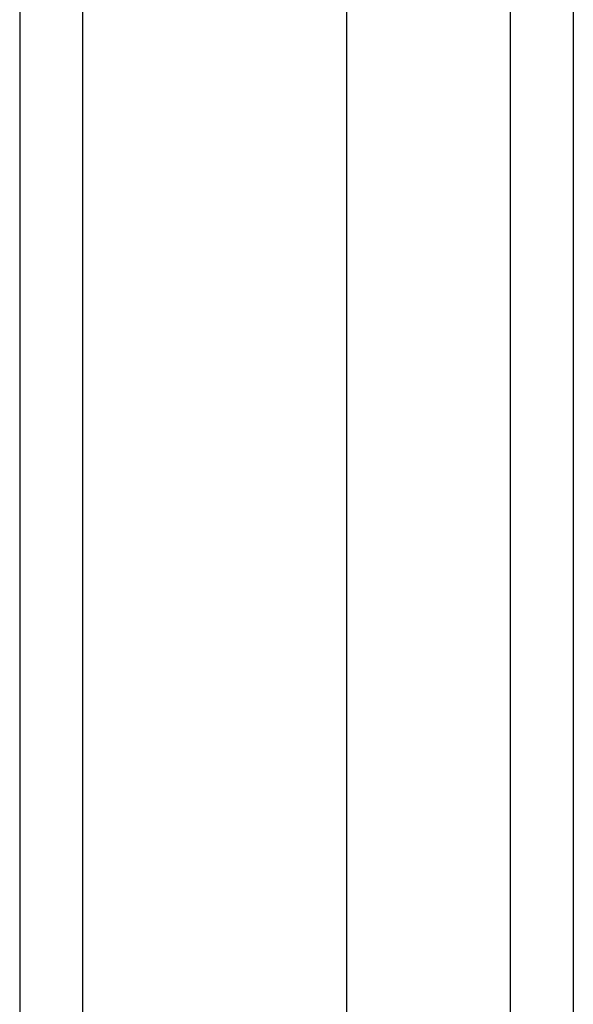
# Model space of a CAD drawing. Header units: inches. Extents: x 20 to 233, y 20 to 138.
# Tile 29 of 109: x 104.158 to 105.024, y 80.151 to 81.692. Entities that reach past the tile are written whole.
import ezdxf

# ---------------------------------------------------------------- set-up
doc = ezdxf.new("R2010")
doc.units = ezdxf.units.IN
doc.header["$MEASUREMENT"] = 0
doc.layers.add('Visible Edges(ANSI)', color=7, linetype='Continuous', lineweight=25)
doc.layers.add('Visible Tangent Edges(ANSI)', color=7, linetype='Continuous', lineweight=25)

msp = doc.modelspace()

# ---------------------------------------------------------------- linework, layer by layer
at = {"layer": 'Visible Edges(ANSI)'}
for p, q in [((104.158, 104.7073), (104.158, 56.9053)), ((104.6698, 57.5149), (104.6698, 104.0976)), ((105.0241, 103.9091), (105.0241, 57.7034))]:
    msp.add_line(p, q, dxfattribs=at)
at = {"layer": 'Visible Tangent Edges(ANSI)'}
for p, q in [((104.257, 56.9053), (104.257, 104.7073)), ((104.9251, 104.0391), (104.9251, 57.5734))]:
    msp.add_line(p, q, dxfattribs=at)

doc.saveas('drawing.dxf')
